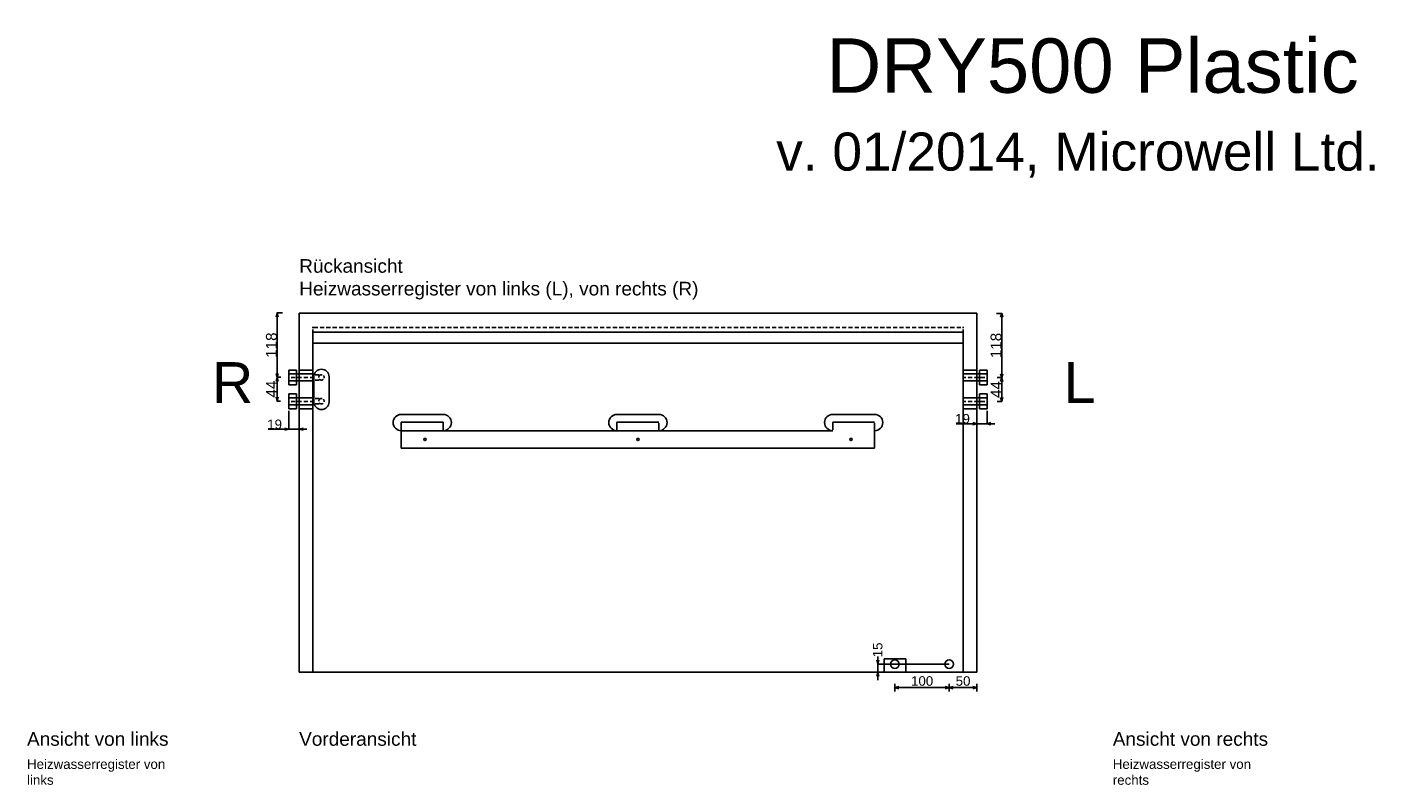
# Model space of a CAD drawing. Extents: x -655 to 3472, y -625 to 2146.
# Tile 3 of 4: x -500 to 1988, y 753 to 2146. Entities that reach past the tile are written whole.
import ezdxf

# ---------------------------------------------------------------- set-up
doc = ezdxf.new("R2010")
doc.units = 0
doc.header["$MEASUREMENT"] = 0
doc.linetypes.add('Achse', pattern=[11.5, 0, -4, 7.5, 0])
doc.linetypes.add('Hidden Line', pattern=[19.5611, 14.1111, -5.45])
for name, color, linetype in [('Desky', 7, 'Continuous'), ('Kóty délkové', 7, 'Continuous'), ('Nábytek a zařízení', 7, 'Continuous'), ('Oblouky a kružnice', 7, 'Continuous'), ('Střechy', 7, 'Continuous'), ('Textové bloky', 7, 'Continuous'), ('Zdi', 7, 'Continuous'), ('Čáry', 7, 'Continuous')]:
    doc.layers.add(name, color=color, linetype=linetype)
doc.styles.add('GENERATED_STYLE_1', font='ARIAL.ttf')
doc.dimstyles.new('Dimstyle_32D', dxfattribs={"dimtxt": 17.5, "dimasz": 7.125, "dimexe": 0.18, "dimexo": 0, "dimgap": 0.09, "dimtad": 1, "dimdec": 0, "dimzin": 0, "dimdsep": 46, "dimtxsty": 'GENERATED_STYLE_1', "dimblk": 'ARROWHEAD_3', "dimblk1": 'ARROWHEAD_3', "dimblk2": 'ARROWHEAD_3', "dimcen": 0.09, "dimclrd": 7, "dimclre": 7, "dimclrt": 7, "dimazin": 0, "dimtfac": 1, "dimtdec": 4, "dimtmove": 0, "dimatfit": 0, "dimfxl": 1, "dimtolj": 1, "dimtzin": 0, "dimarcsym": 0})
doc.dimstyles.new('Peter', dxfattribs={"dimtxt": 20, "dimasz": 7.125, "dimexe": 0.18, "dimexo": 0, "dimgap": 0.09, "dimtad": 1, "dimdec": 0, "dimzin": 0, "dimdsep": 46, "dimtxsty": 'GENERATED_STYLE_1', "dimblk": 'ARROWHEAD_3', "dimblk1": 'ARROWHEAD_3', "dimblk2": 'ARROWHEAD_3', "dimcen": 0.09, "dimclrd": 7, "dimclre": 7, "dimclrt": 7, "dimazin": 0, "dimtfac": 1, "dimtdec": 4, "dimtmove": 0, "dimatfit": 0, "dimfxl": 1, "dimtolj": 1, "dimtzin": 0, "dimarcsym": 0})

# ---------------------------------------------------------------- blocks, each defined once
blk = doc.blocks.new('ARROWHEAD_3')
at = {"color": 0, "linetype": 'Continuous'}
blk.add_line((0, 0), (-1, 0), dxfattribs=at)
blk.add_lwpolyline([(-1, 0.2679), (0, 0), (-1, -0.2679)], dxfattribs=at)
blk = doc.blocks.new('*D6')
at = {"layer": 'Defpoints', "color": 0}
for p in [(-19, 1440.5), (0, 1440.5), (-19, 1406.7)]:
    blk.add_point(p, dxfattribs=at)
at = {"layer": 'Kóty délkové', "color": 7, "linetype": 'Continuous', "lineweight": -2}
for p, q in [((-19, 1440.5), (-19, 1406.5)), ((0, 1440.5), (0, 1406.5)), ((-19, 1406.7), (-56.9, 1406.7)), ((0, 1406.7), (-19, 1406.7)), ((0, 1406.7), (14.2, 1406.7))]:
    blk.add_line(p, q, dxfattribs=at)
at = {"layer": 'Kóty délkové', "color": 7, "lineweight": -2, "xscale": 7.124999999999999, "yscale": 7.124999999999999, "zscale": 7.124999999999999}
blk.add_blockref('ARROWHEAD_3', (-19, 1406.7), dxfattribs=at)
at = {"layer": 'Kóty délkové', "color": 7, "lineweight": -2, "xscale": 7.124999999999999, "yscale": 7.124999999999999, "zscale": 7.124999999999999, "rotation": 180}
blk.add_blockref('ARROWHEAD_3', (0, 1406.7), dxfattribs=at)
at = {"layer": 'Kóty délkové', "color": 7, "linetype": 'Continuous', "insert": (-45.1, 1415.7), "char_height": 17.5, "attachment_point": 5, "style": 'GENERATED_STYLE_1'}
blk.add_mtext('\\A1;19', dxfattribs=at)
blk = doc.blocks.new('*D7')
at = {"layer": 'Defpoints', "color": 0}
for p in [(1063.1, 975), (1194.5, 975), (1245, 960)]:
    blk.add_point(p, dxfattribs=at)
at = {"layer": 'Kóty délkové', "color": 7, "linetype": 'Continuous', "lineweight": -2}
for p, q in [((1194.5, 975), (1062.9, 975)), ((1063.1, 982.1), (1063.1, 989.2)), ((1063.1, 960), (1063.1, 975)), ((1245, 960), (1062.9, 960)), ((1063.1, 960), (1063.1, 945.7))]:
    blk.add_line(p, q, dxfattribs=at)
at = {"layer": 'Kóty délkové', "color": 7, "lineweight": -2, "xscale": 7.124999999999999, "yscale": 7.124999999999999, "zscale": 7.124999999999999}
for p, rotation in [((1063.1, 975), 270), ((1063.1, 960), 90)]:
    blk.add_blockref('ARROWHEAD_3', p, dxfattribs=dict(at, rotation=rotation))
at = {"layer": 'Kóty délkové', "color": 7, "linetype": 'Continuous', "insert": (1063.1, 1001.1), "char_height": 17.5, "attachment_point": 5, "rotation": 90, "style": 'GENERATED_STYLE_1'}
blk.add_mtext('\\A1;15', dxfattribs=at)
blk = doc.blocks.new('*D9')
at = {"layer": 'Kóty délkové', "color": 7, "linetype": 'Continuous'}
for p, q in [((3552.2, 22344.2), (3452.2, 22344.2)), ((3552.2, 22344.2), (3545, 22346.1)), ((3552.2, 22344.2), (3545, 22342.3)), ((3552.2, 22351.2), (3552.2, 22337.2)), ((3552.2, 22344.2), (3559.5, 22346.1)), ((3602.7, 22344.2), (3552.2, 22344.2)), ((3552.2, 22344.2), (3559.5, 22342.3)), ((3602.7, 22344.2), (3595.4, 22346.1)), ((3602.7, 22344.2), (3595.4, 22342.3)), ((3602.7, 22351.2), (3602.7, 22337.2))]:
    blk.add_line(p, q, dxfattribs=at)
at = {"layer": 'Kóty délkové', "color": 7, "style": 'GENERATED_STYLE_1', "oblique": 0}
blk.add_text('50', height=17.5, dxfattribs=at).set_placement((3564, 22347.7))
blk = doc.blocks.new('*D10')
at = {"layer": 'Kóty délkové', "color": 7, "linetype": 'Continuous'}
for p, q in [((3452.2, 22351.2), (3452.2, 22337.2)), ((3452.2, 22344.2), (3459.5, 22346.1)), ((3552.2, 22344.2), (3452.2, 22344.2)), ((3452.2, 22344.2), (3459.5, 22342.3)), ((3552.2, 22344.2), (3545, 22346.1)), ((3552.2, 22344.2), (3545, 22342.3))]:
    blk.add_line(p, q, dxfattribs=at)
at = {"layer": 'Kóty délkové', "color": 7, "style": 'GENERATED_STYLE_1', "oblique": 0}
blk.add_text('100', height=17.5, dxfattribs=at).set_placement((3482, 22347.7))
blk = doc.blocks.new('*D11')
at = {"layer": 'Defpoints', "color": 0}
for p in [(1245, 1620), (1264, 1440.5), (1245, 1416.9)]:
    blk.add_point(p, dxfattribs=at)
at = {"layer": 'Kóty délkové', "color": 7, "linetype": 'Continuous', "lineweight": -2}
for p, q in [((1245, 1620), (1245, 1416.7)), ((1264, 1440.5), (1264, 1416.7)), ((1245, 1416.9), (1207.1, 1416.9)), ((1264, 1416.9), (1245, 1416.9)), ((1264, 1416.9), (1278.3, 1416.9))]:
    blk.add_line(p, q, dxfattribs=at)
at = {"layer": 'Kóty délkové', "color": 7, "lineweight": -2, "xscale": 7.124999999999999, "yscale": 7.124999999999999, "zscale": 7.124999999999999}
blk.add_blockref('ARROWHEAD_3', (1245, 1416.9), dxfattribs=at)
at = {"layer": 'Kóty délkové', "color": 7, "lineweight": -2, "xscale": 7.124999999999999, "yscale": 7.124999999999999, "zscale": 7.124999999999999, "rotation": 180}
blk.add_blockref('ARROWHEAD_3', (1264, 1416.9), dxfattribs=at)
at = {"layer": 'Kóty délkové', "color": 7, "linetype": 'Continuous', "insert": (1218.9, 1425.9), "char_height": 17.5, "attachment_point": 5, "style": 'GENERATED_STYLE_1'}
blk.add_mtext('\\A1;19', dxfattribs=at)
blk = doc.blocks.new('*D159')
at = {"color": 7, "linetype": 'Continuous', "lineweight": -2}
for p, q in [((-30.5, 1620.4), (-40.7, 1620.4)), ((-40.5, 1509.4), (-40.5, 1613.3)), ((-33.4, 1502.2), (-40.7, 1502.2))]:
    blk.add_line(p, q, dxfattribs=at)
at = {"layer": 'Defpoints', "color": 0}
for p in [(-40.5, 1620.4), (-30.5, 1620.4), (-33.4, 1502.2)]:
    blk.add_point(p, dxfattribs=at)
at = {"color": 7, "lineweight": -2, "xscale": 7.124999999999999, "yscale": 7.124999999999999, "zscale": 7.124999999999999}
for p, rotation in [((-40.5, 1620.4), 90), ((-40.5, 1502.2), 270)]:
    blk.add_blockref('ARROWHEAD_3', p, dxfattribs=dict(at, rotation=rotation))
at = {"color": 7, "linetype": 'Continuous', "lineweight": 0, "insert": (-50.8, 1561.3), "char_height": 20, "attachment_point": 5, "rotation": 90, "style": 'GENERATED_STYLE_1'}
blk.add_mtext('\\A1;118', dxfattribs=at)
blk = doc.blocks.new('*D160')
at = {"color": 7, "linetype": 'Continuous', "lineweight": -2}
for p, q in [((-40.3, 1502.4), (-40.7, 1502.4)), ((-40.5, 1465.7), (-40.5, 1495.3)), ((-34.5, 1458.6), (-40.7, 1458.6))]:
    blk.add_line(p, q, dxfattribs=at)
at = {"layer": 'Defpoints', "color": 0}
for p in [(-40.5, 1502.4), (-40.3, 1502.4), (-34.5, 1458.6)]:
    blk.add_point(p, dxfattribs=at)
at = {"color": 7, "lineweight": -2, "xscale": 7.124999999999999, "yscale": 7.124999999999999, "zscale": 7.124999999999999}
for p, rotation in [((-40.5, 1502.4), 90), ((-40.5, 1458.6), 270)]:
    blk.add_blockref('ARROWHEAD_3', p, dxfattribs=dict(at, rotation=rotation))
at = {"color": 7, "linetype": 'Continuous', "lineweight": 0, "insert": (-50.6, 1480.5), "char_height": 20, "attachment_point": 5, "rotation": 90, "style": 'GENERATED_STYLE_1'}
blk.add_mtext('\\A1;44', dxfattribs=at)
blk = doc.blocks.new('*D164')
at = {"color": 7, "linetype": 'Continuous', "lineweight": -2}
for p, q in [((1281.2, 1619.6), (1291.1, 1619.6)), ((1290.9, 1508.9), (1290.9, 1612.4)), ((1282.4, 1501.7), (1291.1, 1501.7))]:
    blk.add_line(p, q, dxfattribs=at)
at = {"layer": 'Defpoints', "color": 0}
for p in [(1281.2, 1619.6), (1290.9, 1619.6), (1282.4, 1501.7)]:
    blk.add_point(p, dxfattribs=at)
at = {"color": 7, "lineweight": -2, "xscale": 7.124999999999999, "yscale": 7.124999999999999, "zscale": 7.124999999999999}
for p, rotation in [((1290.9, 1619.6), 90), ((1290.9, 1501.7), 270)]:
    blk.add_blockref('ARROWHEAD_3', p, dxfattribs=dict(at, rotation=rotation))
at = {"color": 7, "linetype": 'Continuous', "lineweight": 0, "insert": (1280.6, 1560.6), "char_height": 20, "attachment_point": 5, "rotation": 90, "style": 'GENERATED_STYLE_1'}
blk.add_mtext('\\A1;118', dxfattribs=at)
blk = doc.blocks.new('*D165')
at = {"color": 7, "linetype": 'Continuous', "lineweight": -2}
for p, q in [((1291.1, 1501.5), (1290.8, 1501.5)), ((1290.9, 1464.9), (1290.9, 1494.4)), ((1282.4, 1457.7), (1291.1, 1457.7))]:
    blk.add_line(p, q, dxfattribs=at)
at = {"layer": 'Defpoints', "color": 0}
for p in [(1290.9, 1501.5), (1291.1, 1501.5), (1282.4, 1457.7)]:
    blk.add_point(p, dxfattribs=at)
at = {"color": 7, "lineweight": -2, "xscale": 7.124999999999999, "yscale": 7.124999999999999, "zscale": 7.124999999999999}
for p, rotation in [((1290.9, 1501.5), 90), ((1290.9, 1457.7), 270)]:
    blk.add_blockref('ARROWHEAD_3', p, dxfattribs=dict(at, rotation=rotation))
at = {"color": 7, "linetype": 'Continuous', "lineweight": 0, "insert": (1280.9, 1479.6), "char_height": 20, "attachment_point": 5, "rotation": 90, "style": 'GENERATED_STYLE_1'}
blk.add_mtext('\\A1;44', dxfattribs=at)
blk = doc.blocks.new('DIM_18', base_point=(3552.2, 22344.2))
at = {"layer": 'Kóty délkové', "color": 7, "linetype": 'Continuous'}
dim = blk.add_linear_dim(base=(3552.2136, 22344.1963), p1=(3602.6884, 22372.4036), p2=(3552.2136, 22387.4036), angle=180, dimstyle='Dimstyle_32D', dxfattribs=at)
dim.commit()
dim.dimension.update_dxf_attribs({"geometry": '*D9', "text_midpoint": (3570.701, 22356.4463)})
dim = blk.add_aligned_dim(p1=(3552.2, 22387.4), p2=(3452.2, 22387.4), distance=43.2, dimstyle='Dimstyle_32D', dxfattribs=at)
dim.commit()
dim.dimension.update_dxf_attribs({"geometry": '*D10', "text_midpoint": (3488.7, 22356.4)})

msp = doc.modelspace()

# ---------------------------------------------------------------- linework, layer by layer
at = {"layer": 'Desky', "color": 7, "linetype": 'Achse'}
msp.add_line((1220, 1594), (25, 1594), dxfattribs=at)
at = {"layer": 'Desky', "color": 7, "linetype": 'Continuous'}
for p, q in [((1220, 1585), (25, 1585)), ((1220, 1565), (25, 1565)), ((0, 975), (0, 980)), ((1245, 975), (1245, 980))]:
    msp.add_line(p, q, dxfattribs=at)
at = {"layer": 'Nábytek a zařízení', "color": 7, "linetype": 'Continuous'}
for p, q in [((1070.4, 960), (1070, 960)), ((1071.5, 960), (1070.4, 960)), ((1073.4, 960), (1071.5, 960)), ((1075.9, 960), (1073.4, 960)), ((1078.9, 960), (1075.9, 960)), ((1082.5, 960), (1078.9, 960)), ((1086.5, 960), (1082.5, 960)), ((1090.7, 960), (1086.5, 960)), ((1095, 960), (1090.7, 960)), ((1099.3, 960), (1095, 960)), ((1103.6, 960), (1099.3, 960)), ((1107.5, 960), (1103.6, 960)), ((1111.1, 960), (1107.5, 960)), ((1114.2, 960), (1111.1, 960)), ((1116.7, 960), (1114.2, 960)), ((1118.5, 960), (1116.7, 960)), ((1119.6, 960), (1118.5, 960)), ((1120, 960), (1119.6, 960))]:
    msp.add_line(p, q, dxfattribs=at)
at = {"layer": 'Oblouky a kružnice', "color": 1, "linetype": 'Achse'}
for centre in [(41, 1502), (41, 1458.2)]:
    msp.add_circle(centre, 5, dxfattribs=at)
at = {"layer": 'Oblouky a kružnice', "color": 7, "linetype": 'Continuous'}
for centre, radius in [((231.2, 1388), 2), ((622.5, 1388), 2), ((1013.9, 1388), 2), ((1094.5, 975), 8), ((1194.5, 975), 8)]:
    msp.add_circle(centre, radius, dxfattribs=at)
for centre, radius, start, end in [((41, 1503), 14, 0, 180), ((41, 1457), 14, 180, 0), ((187.7, 1419), 15, 90, 270), ((264.7, 1419), 15, 270, 90), ((584, 1419), 15, 90, 270), ((661, 1419), 15, 270, 90), ((980.4, 1419), 15, 90, 270), ((1057.4, 1419), 15, 270, 90)]:
    msp.add_arc(centre, radius, start, end, dxfattribs=at)
at = {"layer": 'Střechy', "color": 7, "linetype": 'Continuous'}
for p, q in [((0, 1620), (1245, 1620)), ((1245, 1615), (1245, 1535)), ((0, 1527.9), (0, 1535)), ((1245, 1527.9), (1245, 1535)), ((1245, 1527.9), (1245, 1535))]:
    msp.add_line(p, q, dxfattribs=at)
at = {"layer": 'Zdi', "color": 7, "linetype": 'Continuous'}
for p, q in [((0, 1040), (0, 1620)), ((25, 960), (25, 1585)), ((1220, 1585), (1220, 960)), ((490, 1565), (1220, 1565)), ((0, 980), (0, 1527.9)), ((1245, 1535), (1245, 1040)), ((1245, 980), (1245, 1527.9)), ((0, 975), (0, 1035)), ((1245, 1035), (1245, 975)), ((0, 975), (0, 960)), ((1245, 975), (1245, 960)), ((25, 960), (0, 960)), ((1070, 960), (25, 960)), ((1220, 960), (1120, 960)), ((1245, 960), (1220, 960))]:
    msp.add_line(p, q, dxfattribs=at)
at = {"layer": 'Čáry', "color": 7, "linetype": 'Achse'}
for p, q in [((25, 1594), (25, 1585)), ((1220, 1594), (1220, 1585))]:
    msp.add_line(p, q, dxfattribs=at)
at = {"layer": 'Čáry', "color": 1, "linetype": 'Continuous'}
for p, q in [((-19, 1488.5), (-19, 1515.5)), ((-19, 1515.5), (-5, 1515.5)), ((-19, 1508.5), (25, 1508.5)), ((-19, 1495.5), (25, 1495.5)), ((-5, 1515.5), (-5, 1488.5)), ((1264, 1508.5), (1220, 1508.5)), ((1264, 1495.5), (1220, 1495.5)), ((1264, 1515.5), (1250, 1515.5)), ((1250, 1515.5), (1250, 1488.5)), ((1264, 1488.5), (1264, 1515.5)), ((-19, 1488.5), (-5, 1488.5)), ((-19, 1444.5), (-19, 1471.5)), ((-19, 1471.5), (-5, 1471.5)), ((-5, 1471.5), (-5, 1444.5)), ((1264, 1488.5), (1250, 1488.5)), ((1264, 1471.5), (1250, 1471.5)), ((1250, 1471.5), (1250, 1444.5)), ((1264, 1444.5), (1264, 1471.5)), ((-19, 1464.5), (25, 1464.5)), ((-19, 1451.5), (25, 1451.5)), ((-19, 1444.5), (-5, 1444.5)), ((1264, 1464.5), (1220, 1464.5)), ((1264, 1451.5), (1220, 1451.5)), ((1264, 1444.5), (1250, 1444.5))]:
    msp.add_line(p, q, dxfattribs=at)
at = {"layer": 'Čáry', "color": 1, "linetype": 'Achse'}
for p, q in [((-19, 1502), (25, 1502)), ((41, 1507), (25, 1507)), ((41, 1497), (25, 1497)), ((1264, 1502), (1220, 1502)), ((-19, 1458), (25, 1458)), ((41, 1463.2), (25, 1463.2)), ((41, 1453.2), (25, 1453.2)), ((1264, 1458), (1220, 1458))]:
    msp.add_line(p, q, dxfattribs=at)
at = {"layer": 'Čáry', "color": 7, "linetype": 'Continuous'}
for p, q in [((25, 1515.5), (0, 1515.5)), ((27, 1457), (27, 1503)), ((55, 1457), (55, 1503)), ((1220, 1515.5), (1245, 1515.5)), ((25, 1444.5), (0, 1444.5)), ((1220, 1444.5), (1245, 1444.5)), ((187.7, 1434), (264.8, 1434)), ((187.7, 1420), (264.7, 1420)), ((187.7, 1372), (187.7, 1420)), ((584, 1434), (661.1, 1434)), ((661, 1420), (584, 1420)), ((980.4, 1434), (1057.5, 1434)), ((1057.4, 1420), (980.4, 1420)), ((980.4, 1404), (187.7, 1404)), ((1057.4, 1372), (1057.4, 1404)), ((1057.4, 1372), (187.7, 1372)), ((1075, 960), (1075, 985)), ((1115, 985), (1075, 985)), ((1115, 960), (1115, 985))]:
    msp.add_line(p, q, dxfattribs=at)
at = {"layer": 'Čáry', "color": 7, "linetype": 'Hidden Line'}
for p, q in [((264.7, 1420), (264.7, 1404)), ((584, 1420), (584, 1404)), ((661, 1404), (661, 1420)), ((980.4, 1420), (980.4, 1404)), ((1057.4, 1404), (1057.4, 1420))]:
    msp.add_line(p, q, dxfattribs=at)

# ---------------------------------------------------------------- block references
at = {"layer": 'Kóty délkové', "color": 7, "linetype": 'Continuous'}
msp.add_blockref('DIM_18', (1194.5, 931.8), dxfattribs=at)

# ---------------------------------------------------------------- texts
at = {"layer": 'Textové bloky', "color": 7, "style": 'GENERATED_STYLE_1'}
for s, insert, char_height, width, attachment_point in [('{DRY500 Plastic}', (1457.8, 2074.3), 100, 3866.254, 5), ('{v. 01/2014, Microwell Ltd.}', (1431, 1910.5), 70, 3923.215, 5), ('{Rückansicht\\PHeizwasserregister von links (L), von rechts (R)}', (0.2, 1719.3), 25, 1107.706, 1), ('{\\C1;R}', (-160, 1530), 75, 291.06, 1), ('{\\C1;L}', (1405, 1530), 75, 291.06, 1), ('{Ansicht von links}', (-500, 850), 25, 436.226, 1), ('{Vorderansicht}', (0, 850), 25, 291.06, 1), ('{Ansicht von rechts}', (1495, 850), 25, 470.248, 1), ('{Heizwasserregister von links}', (-500, 800), 17.5, 255.516, 1), ('{Heizwasserregister von rechts}', (1495, 800), 17.5, 255.516, 1)]:
    msp.add_mtext(s, dxfattribs=dict(at, insert=insert, char_height=char_height, width=width, attachment_point=attachment_point))

# ---------------------------------------------------------------- dimensions: what is measured, and where the dimension line sits
at = {"linetype": 'Continuous', "lineweight": 0}
for base, p1, p2, picture, middle in [((-40.5, 1620.4), (-33.4, 1502.2), (-30.5, 1620.4), '*D159', (-50.8, 1561.3)), ((1290.9, 1619.6), (1282.4, 1501.7), (1281.2, 1619.6), '*D164', (1280.6, 1560.6)), ((-40.5, 1502.4), (-34.5, 1458.6), (-40.3, 1502.4), '*D160', (-50.6, 1480.5)), ((1290.9, 1501.5), (1282.4, 1457.7), (1291.1, 1501.5), '*D165', (1280.9, 1479.6))]:
    dim = msp.add_linear_dim(base=base, p1=p1, p2=p2, angle=90, dimstyle='Peter', dxfattribs=at)
    dim.commit()
    dim.dimension.update_dxf_attribs({"geometry": picture, "text_midpoint": middle})
at = {"layer": 'Kóty délkové', "color": 7, "linetype": 'Continuous'}
dim = msp.add_linear_dim(base=(1245, 1416.9), p1=(1264, 1440.5), p2=(1245, 1620), angle=180, dimstyle='Dimstyle_32D', dxfattribs=at)
dim.commit()
dim.dimension.update_dxf_attribs({"geometry": '*D11', "text_midpoint": (1218.9, 1425.9)})
dim = msp.add_aligned_dim(p1=(0, 1440.5), p2=(-19, 1440.5), distance=33.8, dimstyle='Dimstyle_32D', dxfattribs=at)
dim.commit()
dim.dimension.update_dxf_attribs({"geometry": '*D6', "text_midpoint": (-45.1, 1415.7)})
dim = msp.add_linear_dim(base=(1063.1, 975), p1=(1245, 960), p2=(1194.5, 975), angle=90, dimstyle='Dimstyle_32D', dxfattribs=at)
dim.commit()
dim.dimension.update_dxf_attribs({"geometry": '*D7', "text_midpoint": (1063.1, 1001.1), "text_rotation": 90})

doc.saveas('drawing.dxf')
